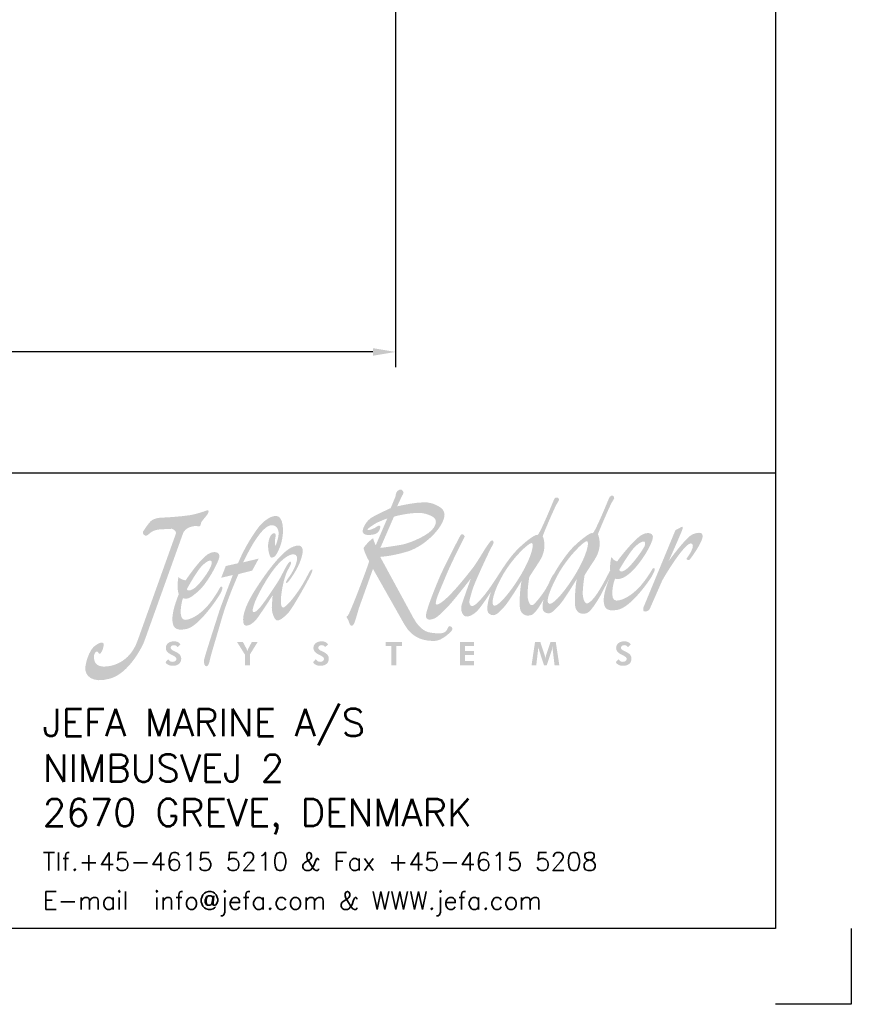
# Model space of a CAD drawing. Header units: millimetres. Extents: x -21605 to -18670, y -21786 to -19786.
# Tile 3 of 5: x -19303 to -18755, y -21786 to -21138. Entities that reach past the tile are written whole.
import ezdxf

# ---------------------------------------------------------------- set-up
doc = ezdxf.new("R2010")
doc.units = ezdxf.units.MM
doc.header["$LTSCALE"] = 5
doc.header["$PDMODE"] = 34
doc.header["$PDSIZE"] = 3
doc.layers.add('DIMS', color=7, linetype='Continuous', lineweight=15)
doc.layers.add('RAMME', color=7, linetype='Continuous')
doc.styles.add('ROMANS', font='romans')
doc.dimstyles.new('Text 20', dxfattribs={"dimtxt": 20, "dimasz": 15, "dimexe": 10, "dimexo": 0, "dimgap": 0, "dimtad": 0, "dimdsep": 46, "dimtxsty": 'ROMANS', "dimcen": 10, "dimazin": 2, "dimtfac": 0.65, "dimtofl": 0, "dimtmove": 0, "dimatfit": 0, "dimfxl": 1, "dimtolj": 1, "dimarcsym": 0})

# ---------------------------------------------------------------- blocks, each defined once
blk = doc.blocks.new('jefa rudder logo')
at = {"linetype": 'Continuous', "lineweight": 0}
h = blk.add_hatch(color=182, dxfattribs=at)
edge = h.paths.add_edge_path(flags=16)
edge.add_spline(control_points=[(28.946, 61.153), (29.136, 61.166), (28.946, 60.378), (28.384, 59.431), (28.384, 59.431), (27.823, 58.483), (27.165, 57.709), (26.919, 57.709), (26.919, 57.709), (26.675, 57.709), (26.858, 58.522), (27.417, 59.469), (27.417, 59.469), (27.978, 60.416), (28.791, 61.14), (28.946, 61.153)], knot_values=[0, 0, 0, 0, 0.25, 0.25, 0.25, 0.25, 0.5, 0.5, 0.5, 0.5, 0.75, 0.75, 0.75, 0.75, 1, 1, 1, 1], degree=3, periodic=0)
edge = h.paths.add_edge_path(flags=16)
edge.add_spline(control_points=[(29.952, 57.81), (30.196, 57.81), (30.853, 58.583), (31.415, 59.53), (31.415, 59.53), (31.976, 60.48), (32.167, 61.265), (31.976, 61.252), (31.976, 61.252), (31.821, 61.242), (31.034, 60.498), (30.472, 59.55), (30.472, 59.55), (30.323, 59.296), (29.533, 57.81), (29.952, 57.81)], knot_values=[0, 0, 0, 0, 0.25, 0.25, 0.25, 0.25, 0.5, 0.5, 0.5, 0.5, 0.75, 0.75, 0.75, 0.75, 1, 1, 1, 1], degree=3, periodic=0)
edge = h.paths.add_edge_path()
edge.add_spline(control_points=[(30.173, 59.439), (30.188, 59.472), (30.213, 59.515), (30.241, 59.563), (30.241, 59.563), (30.254, 59.588), (30.262, 59.604), (30.262, 59.604), (30.262, 59.604), (30.262, 59.604), (30.264, 59.604), (30.264, 59.604), (30.264, 59.604), (30.467, 59.947), (30.881, 60.561), (31.186, 60.876), (31.186, 60.876), (31.549, 61.255), (32.212, 61.78), (32.296, 61.689), (32.296, 61.689), (32.38, 61.595), (33.18, 63.561), (33.18, 63.561), (33.18, 63.561), (33.18, 63.561), (33.264, 63.812), (33.404, 63.746), (33.404, 63.746), (33.543, 63.68), (33.49, 63.569), (33.386, 63.429), (33.386, 63.429), (33.284, 63.292), (32.578, 61.638), (32.593, 61.623), (32.593, 61.623), (32.609, 61.608), (32.893, 60.96), (32.418, 60.244), (32.418, 60.244), (31.943, 59.527), (31.859, 59.378), (31.859, 59.378), (31.859, 59.378), (31.859, 59.378), (31.722, 58.514), (31.77, 58.227), (31.77, 58.227), (31.816, 57.955), (31.913, 57.78), (32.055, 57.849), (32.055, 57.849), (32.484, 58.059), (33.035, 59.223), (33.266, 59.654), (33.266, 59.654), (33.244, 59.898), (33.279, 60.124), (33.325, 60.389), (33.325, 60.389), (33.409, 60.272), (33.48, 60.185), (33.647, 60.14), (33.647, 60.14), (33.983, 60.607), (34.623, 61.364), (34.968, 61.58), (34.968, 61.58), (35.311, 61.793), (35.664, 61.704), (35.603, 61.41), (35.603, 61.41), (35.491, 60.848), (34.303, 58.946), (33.533, 59.19), (33.533, 59.19), (33.454, 59.047), (33.193, 57.983), (33.609, 57.991), (33.609, 57.991), (34.023, 57.996), (34.646, 58.39), (35.141, 59.058), (35.141, 59.058), (35.636, 59.728), (35.555, 59.766), (35.662, 59.774), (35.662, 59.774), (35.768, 59.779), (35.697, 59.568), (35.524, 59.281), (35.524, 59.281), (35.354, 59.002), (34.366, 57.602), (33.67, 57.485), (33.67, 57.485), (33.005, 57.358), (32.921, 57.655), (32.911, 57.986), (32.911, 57.986), (32.903, 58.288), (33.025, 58.743), (33.244, 59.263), (33.244, 59.263), (33.244, 59.263), (32.756, 58.306), (32.756, 58.306), (32.756, 58.306), (32.756, 58.306), (32.25, 57.401), (31.999, 57.31), (31.999, 57.31), (31.745, 57.216), (31.471, 57.272), (31.364, 57.589), (31.364, 57.589), (31.26, 57.904), (31.405, 59.256), (31.458, 59.22), (31.458, 59.22), (31.458, 59.22), (30.711, 57.97), (30.432, 57.691), (30.432, 57.691), (30.152, 57.412), (29.969, 57.16), (29.66, 57.366), (29.66, 57.366), (29.527, 57.452), (29.535, 57.724), (29.606, 58.047), (29.606, 58.047), (29.456, 57.782), (29.152, 57.277), (28.966, 57.208), (28.966, 57.208), (28.715, 57.117), (28.438, 57.173), (28.334, 57.488), (28.334, 57.488), (28.23, 57.803), (28.372, 59.154), (28.428, 59.118), (28.428, 59.118), (28.428, 59.118), (27.681, 57.871), (27.402, 57.592), (27.402, 57.592), (27.122, 57.313), (26.939, 57.061), (26.629, 57.264), (26.629, 57.264), (26.426, 57.396), (26.551, 57.965), (26.728, 58.476), (26.728, 58.476), (26.518, 58.151), (26.104, 57.531), (25.913, 57.368), (25.913, 57.368), (25.651, 57.147), (25.458, 57.089), (25.321, 57.13), (25.321, 57.13), (25.161, 57.175), (25.029, 57.483), (25.121, 57.772), (25.121, 57.772), (25.212, 58.064), (25.624, 59.207), (25.624, 59.207), (25.624, 59.207), (25.624, 59.207), (24.729, 58.052), (24.417, 57.721), (24.417, 57.721), (24.107, 57.389), (23.815, 57.109), (23.655, 57.028), (23.655, 57.028), (23.495, 56.947), (23.101, 56.838), (23.162, 57.229), (23.162, 57.229), (23.223, 57.62), (23.713, 58.824), (23.906, 59.276), (23.906, 59.276), (24.1, 59.731), (24.834, 61.173), (24.94, 61.359), (24.94, 61.359), (25.029, 61.519), (25.113, 61.793), (25.291, 61.514), (25.291, 61.514), (25.291, 61.514), (24.628, 60.241), (24.267, 59.378), (24.267, 59.378), (23.906, 58.514), (23.754, 58.163), (23.724, 58.021), (23.724, 58.021), (23.696, 57.882), (23.665, 57.752), (23.764, 57.772), (23.764, 57.772), (24.239, 57.866), (25.448, 59.421), (25.773, 59.845), (25.773, 59.845), (26.055, 60.239), (26.421, 60.876), (26.477, 60.945), (26.477, 60.945), (26.607, 61.105), (26.726, 61.356), (26.827, 61.275), (26.827, 61.275), (26.927, 61.196), (26.838, 61.074), (26.746, 60.914), (26.746, 60.914), (26.657, 60.754), (25.809, 58.961), (25.692, 58.534), (25.692, 58.534), (25.583, 58.133), (25.512, 57.963), (25.552, 57.831), (25.552, 57.831), (25.593, 57.701), (25.682, 57.561), (26.035, 57.922), (26.035, 57.922), (26.883, 58.793), (27.335, 59.926), (28.156, 60.777), (28.156, 60.777), (28.519, 61.153), (29.182, 61.679), (29.266, 61.587), (29.266, 61.587), (29.35, 61.496), (30.15, 63.459), (30.15, 63.459), (30.15, 63.459), (30.15, 63.459), (30.234, 63.711), (30.373, 63.647), (30.373, 63.647), (30.513, 63.581), (30.457, 63.47), (30.356, 63.33), (30.356, 63.33), (30.251, 63.19), (29.548, 61.537), (29.563, 61.521), (29.563, 61.521), (29.578, 61.506), (29.863, 60.861), (29.385, 60.145), (29.385, 60.145), (28.91, 59.426), (28.826, 59.276), (28.826, 59.276), (28.826, 59.276), (28.826, 59.276), (28.687, 58.407), (28.745, 58.123), (28.745, 58.123), (28.801, 57.843), (28.892, 57.683), (29.022, 57.749), (29.022, 57.749), (29.154, 57.815), (29.591, 58.392), (29.713, 58.598), (29.713, 58.598), (29.748, 58.659), (29.812, 58.773), (29.886, 58.905), (29.886, 58.905), (30.015, 59.225), (30.145, 59.461), (30.173, 59.439)], knot_values=[0, 0, 0, 0, 0.013889, 0.013889, 0.013889, 0.013889, 0.027778, 0.027778, 0.027778, 0.027778, 0.041667, 0.041667, 0.041667, 0.041667, 0.055556, 0.055556, 0.055556, 0.055556, 0.069444, 0.069444, 0.069444, 0.069444, 0.083333, 0.083333, 0.083333, 0.083333, 0.097222, 0.097222, 0.097222, 0.097222, 0.111111, 0.111111, 0.111111, 0.111111, 0.125, 0.125, 0.125, 0.125, 0.138889, 0.138889, 0.138889, 0.138889, 0.152778, 0.152778, 0.152778, 0.152778, 0.166667, 0.166667, 0.166667, 0.166667, 0.180556, 0.180556, 0.180556, 0.180556, 0.194444, 0.194444, 0.194444, 0.194444, 0.208333, 0.208333, 0.208333, 0.208333, 0.222222, 0.222222, 0.222222, 0.222222, 0.236111, 0.236111, 0.236111, 0.236111, 0.25, 0.25, 0.25, 0.25, 0.263889, 0.263889, 0.263889, 0.263889, 0.277778, 0.277778, 0.277778, 0.277778, 0.291667, 0.291667, 0.291667, 0.291667, 0.305556, 0.305556, 0.305556, 0.305556, 0.319444, 0.319444, 0.319444, 0.319444, 0.333333, 0.333333, 0.333333, 0.333333, 0.347222, 0.347222, 0.347222, 0.347222, 0.361111, 0.361111, 0.361111, 0.361111, 0.375, 0.375, 0.375, 0.375, 0.388889, 0.388889, 0.388889, 0.388889, 0.402778, 0.402778, 0.402778, 0.402778, 0.416667, 0.416667, 0.416667, 0.416667, 0.430556, 0.430556, 0.430556, 0.430556, 0.444444, 0.444444, 0.444444, 0.444444, 0.458333, 0.458333, 0.458333, 0.458333, 0.472222, 0.472222, 0.472222, 0.472222, 0.486111, 0.486111, 0.486111, 0.486111, 0.5, 0.5, 0.5, 0.5, 0.513889, 0.513889, 0.513889, 0.513889, 0.527778, 0.527778, 0.527778, 0.527778, 0.541667, 0.541667, 0.541667, 0.541667, 0.555556, 0.555556, 0.555556, 0.555556, 0.569444, 0.569444, 0.569444, 0.569444, 0.583333, 0.583333, 0.583333, 0.583333, 0.597222, 0.597222, 0.597222, 0.597222, 0.611111, 0.611111, 0.611111, 0.611111, 0.625, 0.625, 0.625, 0.625, 0.638889, 0.638889, 0.638889, 0.638889, 0.652778, 0.652778, 0.652778, 0.652778, 0.666667, 0.666667, 0.666667, 0.666667, 0.680556, 0.680556, 0.680556, 0.680556, 0.694444, 0.694444, 0.694444, 0.694444, 0.708333, 0.708333, 0.708333, 0.708333, 0.722222, 0.722222, 0.722222, 0.722222, 0.736111, 0.736111, 0.736111, 0.736111, 0.75, 0.75, 0.75, 0.75, 0.763889, 0.763889, 0.763889, 0.763889, 0.777778, 0.777778, 0.777778, 0.777778, 0.791667, 0.791667, 0.791667, 0.791667, 0.805556, 0.805556, 0.805556, 0.805556, 0.819444, 0.819444, 0.819444, 0.819444, 0.833333, 0.833333, 0.833333, 0.833333, 0.847222, 0.847222, 0.847222, 0.847222, 0.861111, 0.861111, 0.861111, 0.861111, 0.875, 0.875, 0.875, 0.875, 0.888889, 0.888889, 0.888889, 0.888889, 0.902778, 0.902778, 0.902778, 0.902778, 0.916667, 0.916667, 0.916667, 0.916667, 0.930556, 0.930556, 0.930556, 0.930556, 0.944444, 0.944444, 0.944444, 0.944444, 0.958333, 0.958333, 0.958333, 0.958333, 0.972222, 0.972222, 0.972222, 0.972222, 0.986111, 0.986111, 0.986111, 0.986111, 1, 1, 1, 1], degree=3, periodic=0)
edge = h.paths.add_edge_path(flags=16)
edge.add_spline(control_points=[(33.762, 59.68), (33.762, 59.68), (34.341, 60.698), (34.681, 60.998), (34.681, 60.998), (35.022, 61.295), (35.265, 61.331), (35.159, 60.998), (35.159, 60.998), (35.103, 60.825), (33.983, 59.182), (33.762, 59.68)], knot_values=[0, 0, 0, 0, 0.333333, 0.333333, 0.333333, 0.333333, 0.666667, 0.666667, 0.666667, 0.666667, 1, 1, 1, 1], degree=3, periodic=0)
edge = h.paths.add_edge_path()
edge.add_spline(control_points=[(21.222, 63.066), (21.222, 63.066), (21.486, 63.701), (21.486, 63.701), (21.486, 63.701), (21.486, 63.701), (21.501, 63.853), (21.544, 63.937), (21.544, 63.937), (21.587, 64.021), (21.74, 64.115), (21.798, 64.082), (21.798, 64.082), (21.857, 64.046), (21.984, 63.962), (21.9, 63.828), (21.9, 63.828), (21.816, 63.693), (21.577, 63.16), (21.577, 63.16), (21.577, 63.16), (21.577, 63.16), (22.982, 63.513), (23.49, 63.327), (23.49, 63.327), (23.998, 63.142), (24.371, 62.921), (24.067, 62.296), (24.067, 62.296), (23.762, 61.669), (22.931, 60.907), (22.078, 60.663), (22.078, 60.663), (21.222, 60.416), (20.648, 60.391), (20.648, 60.391), (20.648, 60.391), (20.648, 60.391), (22.459, 57.059), (22.459, 57.059), (22.459, 57.059), (22.865, 56.309), (23.259, 56.251), (23.51, 56.22), (23.51, 56.22), (23.785, 56.187), (24.107, 56.154), (24.262, 56.319), (24.262, 56.319), (24.361, 56.426), (24.364, 56.581), (24.448, 56.591), (24.448, 56.591), (24.531, 56.599), (24.684, 56.472), (24.575, 56.345), (24.575, 56.345), (24.465, 56.218), (24.016, 55.778), (23.627, 55.778), (23.627, 55.778), (23.236, 55.778), (22.469, 55.809), (21.984, 56.667), (21.984, 56.667), (21.984, 56.667), (20.251, 59.731), (20.251, 59.731), (20.251, 59.731), (20.251, 59.731), (19.479, 57.572), (19.479, 57.572), (19.479, 57.572), (19.479, 57.572), (19.319, 57.013), (19.258, 56.835), (19.258, 56.835), (19.2, 56.657), (19.116, 56.573), (19.04, 56.617), (19.04, 56.617), (18.964, 56.657), (18.92, 56.911), (18.87, 56.972), (18.87, 56.972), (18.819, 57.031), (18.766, 57.13), (18.862, 57.158), (18.862, 57.158), (18.959, 57.186), (20.076, 60.14), (20.041, 60.168), (20.041, 60.168), (19.98, 60.213), (19.7, 60.836), (19.741, 60.891), (19.741, 60.891), (19.893, 61.095), (20.061, 61.278), (20.259, 61.415), (20.259, 61.415), (20.295, 61.283), (20.343, 61.151), (20.401, 61.018), (20.401, 61.018), (20.401, 61.018), (21.036, 62.499), (21.036, 62.499), (21.036, 62.499), (21.036, 62.499), (20.521, 62.311), (20.361, 62.202), (20.361, 62.202), (20.198, 62.093), (19.929, 61.93), (19.944, 61.879), (19.944, 61.879), (19.962, 61.829), (20.208, 61.897), (20.35, 61.981), (20.35, 61.981), (20.495, 62.067), (20.63, 62.177), (20.648, 62.057), (20.648, 62.057), (20.663, 61.94), (20.579, 61.661), (20.249, 61.61), (20.249, 61.61), (19.919, 61.559), (19.733, 61.6), (19.69, 61.745), (19.69, 61.745), (19.649, 61.89), (19.853, 62.372), (20.223, 62.575), (20.223, 62.575), (20.597, 62.779), (21.222, 63.066), (21.222, 63.066)], knot_values=[0, 0, 0, 0, 0.028571, 0.028571, 0.028571, 0.028571, 0.057143, 0.057143, 0.057143, 0.057143, 0.085714, 0.085714, 0.085714, 0.085714, 0.114286, 0.114286, 0.114286, 0.114286, 0.142857, 0.142857, 0.142857, 0.142857, 0.171429, 0.171429, 0.171429, 0.171429, 0.2, 0.2, 0.2, 0.2, 0.228571, 0.228571, 0.228571, 0.228571, 0.257143, 0.257143, 0.257143, 0.257143, 0.285714, 0.285714, 0.285714, 0.285714, 0.314286, 0.314286, 0.314286, 0.314286, 0.342857, 0.342857, 0.342857, 0.342857, 0.371429, 0.371429, 0.371429, 0.371429, 0.4, 0.4, 0.4, 0.4, 0.428571, 0.428571, 0.428571, 0.428571, 0.457143, 0.457143, 0.457143, 0.457143, 0.485714, 0.485714, 0.485714, 0.485714, 0.514286, 0.514286, 0.514286, 0.514286, 0.542857, 0.542857, 0.542857, 0.542857, 0.571429, 0.571429, 0.571429, 0.571429, 0.6, 0.6, 0.6, 0.6, 0.628571, 0.628571, 0.628571, 0.628571, 0.657143, 0.657143, 0.657143, 0.657143, 0.685714, 0.685714, 0.685714, 0.685714, 0.714286, 0.714286, 0.714286, 0.714286, 0.742857, 0.742857, 0.742857, 0.742857, 0.771429, 0.771429, 0.771429, 0.771429, 0.8, 0.8, 0.8, 0.8, 0.828571, 0.828571, 0.828571, 0.828571, 0.857143, 0.857143, 0.857143, 0.857143, 0.885714, 0.885714, 0.885714, 0.885714, 0.914286, 0.914286, 0.914286, 0.914286, 0.942857, 0.942857, 0.942857, 0.942857, 0.971429, 0.971429, 0.971429, 0.971429, 1, 1, 1, 1], degree=3, periodic=0)
edge = h.paths.add_edge_path(flags=16)
edge.add_spline(control_points=[(20.655, 60.881), (20.655, 60.881), (21.399, 62.591), (21.399, 62.591), (21.399, 62.591), (21.412, 62.621), (22.629, 62.911), (23.109, 62.761), (23.109, 62.761), (23.592, 62.611), (23.856, 62.474), (23.609, 62.024), (23.609, 62.024), (23.363, 61.575), (22.263, 61.153), (21.918, 61.077), (21.918, 61.077), (21.57, 61.001), (20.655, 60.881), (20.655, 60.881)], knot_values=[0, 0, 0, 0, 0.2, 0.2, 0.2, 0.2, 0.4, 0.4, 0.4, 0.4, 0.6, 0.6, 0.6, 0.6, 0.8, 0.8, 0.8, 0.8, 1, 1, 1, 1], degree=3, periodic=0)
edge = h.paths.add_edge_path()
edge.add_spline(control_points=[(35.1, 57.64), (35.1, 57.64), (36.843, 61.852), (36.843, 61.852), (36.843, 61.852), (36.843, 61.852), (37.153, 62.019), (37.153, 62.019), (37.153, 62.019), (37.153, 62.019), (37.29, 62.103), (37.249, 61.956), (37.249, 61.956), (37.211, 61.808), (36.477, 60.162), (36.477, 60.162), (36.477, 60.162), (36.477, 60.162), (37.437, 61.491), (37.785, 61.628), (37.785, 61.628), (38.156, 61.77), (38.402, 61.752), (38.324, 61.42), (38.324, 61.42), (38.245, 61.09), (37.689, 60.274), (37.602, 60.228), (37.602, 60.228), (37.513, 60.18), (37.442, 60.279), (37.442, 60.279), (37.442, 60.279), (37.442, 60.279), (37.63, 60.533), (37.683, 60.645), (37.683, 60.645), (37.734, 60.754), (37.823, 60.937), (37.8, 61.023), (37.8, 61.023), (37.628, 61.666), (36.165, 59.2), (36.111, 59.07), (36.111, 59.07), (36.111, 59.07), (35.438, 57.539), (35.438, 57.539), (35.438, 57.539), (35.375, 57.396), (35.174, 57.374), (35.115, 57.404), (35.115, 57.404), (35.057, 57.434), (35.07, 57.569), (35.1, 57.64)], knot_values=[0, 0, 0, 0, 0.071429, 0.071429, 0.071429, 0.071429, 0.142857, 0.142857, 0.142857, 0.142857, 0.214286, 0.214286, 0.214286, 0.214286, 0.285714, 0.285714, 0.285714, 0.285714, 0.357143, 0.357143, 0.357143, 0.357143, 0.428571, 0.428571, 0.428571, 0.428571, 0.5, 0.5, 0.5, 0.5, 0.571429, 0.571429, 0.571429, 0.571429, 0.642857, 0.642857, 0.642857, 0.642857, 0.714286, 0.714286, 0.714286, 0.714286, 0.785714, 0.785714, 0.785714, 0.785714, 0.857143, 0.857143, 0.857143, 0.857143, 0.928571, 0.928571, 0.928571, 0.928571, 1, 1, 1, 1], degree=3, periodic=0)
edge = h.paths.add_edge_path()
edge.add_spline(control_points=[(15.657, 59.299), (15.954, 59.7), (16.322, 60.526), (15.895, 60.531), (15.895, 60.531), (15.682, 60.536), (15.146, 60.315), (14.435, 59.162), (14.435, 59.162), (13.726, 58.009), (13.688, 57.638), (13.655, 57.508), (13.655, 57.508), (13.622, 57.376), (13.696, 57.257), (13.94, 57.49), (13.94, 57.49), (14.186, 57.721), (14.867, 58.755), (15.083, 59.106), (15.083, 59.106), (15.334, 59.52), (15.624, 60.236), (15.745, 60.117), (15.745, 60.117), (15.801, 60.063), (15.702, 59.893), (15.56, 59.627), (15.56, 59.627), (15.281, 59.103), (15.006, 57.401), (15.385, 57.63), (15.385, 57.63), (15.692, 57.818), (16.261, 58.638), (16.469, 59.017), (16.469, 59.017), (16.678, 59.398), (16.784, 59.599), (16.784, 59.599), (16.784, 59.599), (16.784, 59.599), (17.008, 59.875), (16.906, 59.568), (16.906, 59.568), (16.802, 59.263), (15.86, 57.61), (15.636, 57.356), (15.636, 57.356), (15.413, 57.104), (15.128, 56.871), (14.986, 56.901), (14.986, 56.901), (14.844, 56.932), (14.686, 57.338), (14.702, 57.633), (14.702, 57.633), (14.717, 57.925), (14.745, 58.275), (14.745, 58.275), (14.745, 58.275), (14.745, 58.275), (14.186, 57.419), (13.914, 57.036), (13.914, 57.036), (13.64, 56.65), (13.218, 56.497), (13.155, 56.726), (13.155, 56.726), (13.091, 56.954), (13.071, 57.498), (13.879, 58.727), (13.879, 58.727), (14.686, 59.959), (15.347, 60.698), (15.766, 60.899), (15.766, 60.899), (16.187, 61.102), (16.355, 61.013), (16.393, 60.782), (16.393, 60.782), (16.431, 60.549), (16.228, 59.949), (15.936, 59.499), (15.936, 59.499), (15.644, 59.05), (15.578, 58.971), (15.502, 58.958), (15.502, 58.958), (15.392, 58.946), (15.596, 59.215), (15.657, 59.299)], knot_values=[0, 0, 0, 0, 0.043478, 0.043478, 0.043478, 0.043478, 0.086957, 0.086957, 0.086957, 0.086957, 0.130435, 0.130435, 0.130435, 0.130435, 0.173913, 0.173913, 0.173913, 0.173913, 0.217391, 0.217391, 0.217391, 0.217391, 0.26087, 0.26087, 0.26087, 0.26087, 0.304348, 0.304348, 0.304348, 0.304348, 0.347826, 0.347826, 0.347826, 0.347826, 0.391304, 0.391304, 0.391304, 0.391304, 0.434783, 0.434783, 0.434783, 0.434783, 0.478261, 0.478261, 0.478261, 0.478261, 0.521739, 0.521739, 0.521739, 0.521739, 0.565217, 0.565217, 0.565217, 0.565217, 0.608696, 0.608696, 0.608696, 0.608696, 0.652174, 0.652174, 0.652174, 0.652174, 0.695652, 0.695652, 0.695652, 0.695652, 0.73913, 0.73913, 0.73913, 0.73913, 0.782609, 0.782609, 0.782609, 0.782609, 0.826087, 0.826087, 0.826087, 0.826087, 0.869565, 0.869565, 0.869565, 0.869565, 0.913043, 0.913043, 0.913043, 0.913043, 0.956522, 0.956522, 0.956522, 0.956522, 1, 1, 1, 1], degree=3, periodic=0)
edge = h.paths.add_edge_path()
edge.add_spline(control_points=[(12.847, 60.041), (13.198, 60.897), (13.703, 61.671), (13.995, 62.045), (13.995, 62.045), (14.29, 62.415), (14.808, 62.768), (15.09, 62.586), (15.09, 62.586), (15.372, 62.403), (15.385, 61.544), (15.151, 60.945), (15.151, 60.945), (14.915, 60.343), (14.803, 60.371), (14.689, 60.35), (14.689, 60.35), (14.575, 60.33), (14.47, 60.848), (14.503, 61.102), (14.503, 61.102), (14.539, 61.359), (14.613, 61.628), (14.783, 61.686), (14.783, 61.686), (14.953, 61.745), (14.915, 61.557), (14.884, 61.356), (14.884, 61.356), (14.856, 61.156), (14.9, 60.978), (14.9, 60.978), (14.9, 60.978), (14.9, 60.978), (15.133, 61.521), (15.062, 61.821), (15.062, 61.821), (14.989, 62.118), (14.658, 62.334), (14.191, 61.826), (14.191, 61.826), (13.726, 61.318), (13.368, 60.564), (13.129, 60.091), (13.129, 60.091), (13.129, 60.091), (13.983, 60.295), (13.983, 60.295), (13.983, 60.295), (13.983, 60.295), (13.625, 59.637), (13.625, 59.637), (13.625, 59.637), (13.625, 59.637), (12.875, 59.446), (12.875, 59.446), (12.875, 59.446), (12.875, 59.446), (12.273, 58.115), (11.956, 57.008), (11.956, 57.008), (11.636, 55.9), (11.321, 54.884), (11.303, 54.737), (11.303, 54.737), (11.285, 54.592), (11.201, 54.364), (11.11, 54.384), (11.11, 54.384), (11.019, 54.404), (10.96, 54.526), (10.98, 54.714), (10.98, 54.714), (11.003, 54.902), (11.73, 57.117), (11.808, 57.381), (11.808, 57.381), (11.887, 57.643), (12.563, 59.395), (12.563, 59.395), (12.563, 59.395), (12.563, 59.395), (11.923, 59.245), (11.923, 59.245), (11.923, 59.245), (11.923, 59.245), (12.177, 59.888), (12.177, 59.888), (12.177, 59.888), (12.177, 59.888), (12.847, 60.041), (12.847, 60.041)], knot_values=[0, 0, 0, 0, 0.043478, 0.043478, 0.043478, 0.043478, 0.086957, 0.086957, 0.086957, 0.086957, 0.130435, 0.130435, 0.130435, 0.130435, 0.173913, 0.173913, 0.173913, 0.173913, 0.217391, 0.217391, 0.217391, 0.217391, 0.26087, 0.26087, 0.26087, 0.26087, 0.304348, 0.304348, 0.304348, 0.304348, 0.347826, 0.347826, 0.347826, 0.347826, 0.391304, 0.391304, 0.391304, 0.391304, 0.434783, 0.434783, 0.434783, 0.434783, 0.478261, 0.478261, 0.478261, 0.478261, 0.521739, 0.521739, 0.521739, 0.521739, 0.565217, 0.565217, 0.565217, 0.565217, 0.608696, 0.608696, 0.608696, 0.608696, 0.652174, 0.652174, 0.652174, 0.652174, 0.695652, 0.695652, 0.695652, 0.695652, 0.73913, 0.73913, 0.73913, 0.73913, 0.782609, 0.782609, 0.782609, 0.782609, 0.826087, 0.826087, 0.826087, 0.826087, 0.869565, 0.869565, 0.869565, 0.869565, 0.913043, 0.913043, 0.913043, 0.913043, 0.956522, 0.956522, 0.956522, 0.956522, 1, 1, 1, 1], degree=3, periodic=0)
edge = h.paths.add_edge_path()
edge.add_spline(control_points=[(9.576, 59.296), (9.662, 59.185), (9.799, 59.139), (9.97, 59.098), (9.97, 59.098), (10.287, 59.573), (10.841, 60.302), (11.179, 60.526), (11.179, 60.526), (11.514, 60.749), (11.869, 60.67), (11.821, 60.376), (11.821, 60.376), (11.773, 60.084), (11.123, 58.844), (10.597, 58.44), (10.597, 58.44), (10.351, 58.25), (10.157, 58.026), (9.827, 58.118), (9.827, 58.118), (9.754, 57.975), (9.533, 56.916), (9.947, 56.934), (9.947, 56.934), (10.361, 56.954), (10.97, 57.361), (11.443, 58.039), (11.443, 58.039), (11.913, 58.715), (11.831, 58.75), (11.938, 58.76), (11.938, 58.76), (12.045, 58.771), (11.994, 58.55), (11.816, 58.27), (11.816, 58.27), (11.638, 57.988), (10.688, 56.581), (10.025, 56.436), (10.025, 56.436), (9.362, 56.291), (9.268, 56.584), (9.248, 56.909), (9.248, 56.909), (9.225, 57.236), (9.357, 57.749), (9.594, 58.334), (9.594, 58.334), (9.497, 58.671), (9.528, 58.951), (9.576, 59.296)], knot_values=[0, 0, 0, 0, 0.076923, 0.076923, 0.076923, 0.076923, 0.153846, 0.153846, 0.153846, 0.153846, 0.230769, 0.230769, 0.230769, 0.230769, 0.307692, 0.307692, 0.307692, 0.307692, 0.384615, 0.384615, 0.384615, 0.384615, 0.461538, 0.461538, 0.461538, 0.461538, 0.538462, 0.538462, 0.538462, 0.538462, 0.615385, 0.615385, 0.615385, 0.615385, 0.692308, 0.692308, 0.692308, 0.692308, 0.769231, 0.769231, 0.769231, 0.769231, 0.846154, 0.846154, 0.846154, 0.846154, 0.923077, 0.923077, 0.923077, 0.923077, 1, 1, 1, 1], degree=3, periodic=0)
edge = h.paths.add_edge_path(flags=16)
edge.add_spline(control_points=[(10.038, 58.611), (10.038, 58.611), (10.582, 59.637), (10.912, 59.941), (10.912, 59.941), (11.242, 60.249), (11.486, 60.289), (11.389, 59.957), (11.389, 59.957), (11.295, 59.624), (10.701, 58.837), (10.465, 58.679), (10.465, 58.679), (10.272, 58.55), (10.102, 58.476), (10.038, 58.611)], knot_values=[0, 0, 0, 0, 0.25, 0.25, 0.25, 0.25, 0.5, 0.5, 0.5, 0.5, 0.75, 0.75, 0.75, 0.75, 1, 1, 1, 1], degree=3, periodic=0)
edge = h.paths.add_edge_path()
edge.add_spline(control_points=[(9.215, 61.933), (8.862, 61.887), (8.435, 61.956), (8.128, 61.773), (8.128, 61.773), (7.968, 61.679), (7.892, 61.557), (7.808, 61.549), (7.808, 61.549), (7.727, 61.542), (7.564, 61.671), (7.645, 61.793), (7.645, 61.793), (7.729, 61.915), (7.971, 62.304), (8.133, 62.408), (8.133, 62.408), (8.298, 62.509), (8.532, 62.545), (8.735, 62.547), (8.735, 62.547), (8.938, 62.55), (10.025, 62.626), (10.391, 62.713), (10.391, 62.713), (10.757, 62.799), (11.097, 62.923), (11.097, 62.923), (11.097, 62.923), (11.097, 62.923), (11.234, 63.01), (11.232, 62.868), (11.232, 62.868), (11.229, 62.728), (10.869, 62.393), (10.825, 62.271), (10.825, 62.271), (10.782, 62.149), (10.841, 62.037), (10.617, 62.075), (10.617, 62.075), (10.394, 62.111), (9.944, 61.999), (9.83, 61.679), (9.83, 61.679), (9.83, 61.679), (7.714, 55.781), (7.714, 55.781), (7.714, 55.781), (7.597, 55.456), (6.871, 54.011), (5.832, 53.713), (5.832, 53.713), (4.793, 53.416), (4.465, 53.917), (4.468, 54.257), (4.468, 54.257), (4.473, 54.6), (4.691, 55.237), (4.93, 55.453), (4.93, 55.453), (5.171, 55.672), (5.504, 55.796), (5.479, 55.555), (5.479, 55.555), (5.456, 55.314), (5.291, 54.958), (5.202, 55.113), (5.202, 55.113), (5.11, 55.265), (5.034, 55.207), (4.971, 55.065), (4.971, 55.065), (4.907, 54.922), (4.902, 54.409), (5.408, 54.376), (5.408, 54.376), (5.916, 54.343), (6.901, 54.58), (7.333, 55.786), (7.333, 55.786), (7.333, 55.786), (9.444, 61.681), (9.444, 61.681), (9.444, 61.681), (9.497, 61.826), (9.215, 61.933), (9.215, 61.933)], knot_values=[0, 0, 0, 0, 0.045455, 0.045455, 0.045455, 0.045455, 0.090909, 0.090909, 0.090909, 0.090909, 0.136364, 0.136364, 0.136364, 0.136364, 0.181818, 0.181818, 0.181818, 0.181818, 0.227273, 0.227273, 0.227273, 0.227273, 0.272727, 0.272727, 0.272727, 0.272727, 0.318182, 0.318182, 0.318182, 0.318182, 0.363636, 0.363636, 0.363636, 0.363636, 0.409091, 0.409091, 0.409091, 0.409091, 0.454545, 0.454545, 0.454545, 0.454545, 0.5, 0.5, 0.5, 0.5, 0.545455, 0.545455, 0.545455, 0.545455, 0.590909, 0.590909, 0.590909, 0.590909, 0.636364, 0.636364, 0.636364, 0.636364, 0.681818, 0.681818, 0.681818, 0.681818, 0.727273, 0.727273, 0.727273, 0.727273, 0.772727, 0.772727, 0.772727, 0.772727, 0.818182, 0.818182, 0.818182, 0.818182, 0.863636, 0.863636, 0.863636, 0.863636, 0.909091, 0.909091, 0.909091, 0.909091, 0.954545, 0.954545, 0.954545, 0.954545, 1, 1, 1, 1], degree=3, periodic=0)
h = blk.add_hatch(color=8, dxfattribs=at)
edge = h.paths.add_edge_path()
edge.add_spline(control_points=[(33.574, 54.61), (33.574, 54.61), (33.726, 54.783), (33.726, 54.783), (33.726, 54.783), (33.746, 54.734), (33.777, 54.699), (33.82, 54.671), (33.82, 54.671), (33.861, 54.643), (33.909, 54.63), (33.962, 54.63), (33.962, 54.63), (34.026, 54.63), (34.077, 54.646), (34.115, 54.676), (34.115, 54.676), (34.153, 54.707), (34.171, 54.747), (34.171, 54.798), (34.171, 54.798), (34.171, 54.859), (34.11, 54.92), (33.985, 54.978), (33.985, 54.978), (33.945, 54.999), (33.914, 55.014), (33.889, 55.027), (33.889, 55.027), (33.777, 55.085), (33.701, 55.141), (33.658, 55.197), (33.658, 55.197), (33.614, 55.253), (33.592, 55.319), (33.592, 55.397), (33.592, 55.397), (33.592, 55.502), (33.635, 55.588), (33.718, 55.656), (33.718, 55.656), (33.802, 55.725), (33.909, 55.758), (34.044, 55.758), (34.044, 55.758), (34.12, 55.758), (34.188, 55.745), (34.244, 55.717), (34.244, 55.717), (34.3, 55.692), (34.351, 55.649), (34.392, 55.59), (34.392, 55.59), (34.392, 55.59), (34.232, 55.435), (34.232, 55.435), (34.232, 55.435), (34.211, 55.474), (34.186, 55.502), (34.155, 55.519), (34.155, 55.519), (34.122, 55.537), (34.084, 55.547), (34.039, 55.547), (34.039, 55.547), (33.985, 55.547), (33.942, 55.535), (33.909, 55.507), (33.909, 55.507), (33.876, 55.479), (33.858, 55.443), (33.858, 55.4), (33.858, 55.4), (33.858, 55.334), (33.924, 55.27), (34.056, 55.215), (34.056, 55.215), (34.082, 55.204), (34.102, 55.197), (34.117, 55.189), (34.117, 55.189), (34.224, 55.141), (34.305, 55.082), (34.359, 55.021), (34.359, 55.021), (34.409, 54.958), (34.435, 54.887), (34.435, 54.808), (34.435, 54.808), (34.435, 54.689), (34.394, 54.592), (34.313, 54.521), (34.313, 54.521), (34.232, 54.45), (34.12, 54.414), (33.983, 54.414), (33.983, 54.414), (33.884, 54.414), (33.8, 54.43), (33.731, 54.465), (33.731, 54.465), (33.66, 54.498), (33.609, 54.547), (33.574, 54.61)], knot_values=[0, 0, 0, 0, 0.038462, 0.038462, 0.038462, 0.038462, 0.076923, 0.076923, 0.076923, 0.076923, 0.115385, 0.115385, 0.115385, 0.115385, 0.153846, 0.153846, 0.153846, 0.153846, 0.192308, 0.192308, 0.192308, 0.192308, 0.230769, 0.230769, 0.230769, 0.230769, 0.269231, 0.269231, 0.269231, 0.269231, 0.307692, 0.307692, 0.307692, 0.307692, 0.346154, 0.346154, 0.346154, 0.346154, 0.384615, 0.384615, 0.384615, 0.384615, 0.423077, 0.423077, 0.423077, 0.423077, 0.461538, 0.461538, 0.461538, 0.461538, 0.5, 0.5, 0.5, 0.5, 0.538462, 0.538462, 0.538462, 0.538462, 0.576923, 0.576923, 0.576923, 0.576923, 0.615385, 0.615385, 0.615385, 0.615385, 0.653846, 0.653846, 0.653846, 0.653846, 0.692308, 0.692308, 0.692308, 0.692308, 0.730769, 0.730769, 0.730769, 0.730769, 0.769231, 0.769231, 0.769231, 0.769231, 0.807692, 0.807692, 0.807692, 0.807692, 0.846154, 0.846154, 0.846154, 0.846154, 0.884615, 0.884615, 0.884615, 0.884615, 0.923077, 0.923077, 0.923077, 0.923077, 0.961538, 0.961538, 0.961538, 0.961538, 1, 1, 1, 1], degree=3, periodic=0)
edge = h.paths.add_edge_path()
edge.add_spline(control_points=[(28.951, 54.447), (28.951, 54.447), (29.144, 55.728), (29.144, 55.728), (29.144, 55.728), (29.144, 55.728), (29.431, 55.728), (29.431, 55.728), (29.431, 55.728), (29.431, 55.728), (29.677, 54.973), (29.677, 54.973), (29.677, 54.973), (29.682, 54.958), (29.69, 54.935), (29.695, 54.905), (29.695, 54.905), (29.703, 54.874), (29.708, 54.839), (29.713, 54.8), (29.713, 54.8), (29.718, 54.841), (29.723, 54.877), (29.728, 54.907), (29.728, 54.907), (29.733, 54.938), (29.738, 54.961), (29.746, 54.976), (29.746, 54.976), (29.746, 54.976), (29.995, 55.728), (29.995, 55.728), (29.995, 55.728), (29.995, 55.728), (30.279, 55.728), (30.279, 55.728), (30.279, 55.728), (30.279, 55.728), (30.475, 54.447), (30.475, 54.447), (30.475, 54.447), (30.475, 54.447), (30.213, 54.447), (30.213, 54.447), (30.213, 54.447), (30.213, 54.447), (30.122, 55.22), (30.122, 55.22), (30.122, 55.22), (30.114, 55.275), (30.109, 55.321), (30.107, 55.349), (30.107, 55.349), (30.104, 55.377), (30.104, 55.405), (30.104, 55.43), (30.104, 55.43), (30.104, 55.443), (30.104, 55.453), (30.104, 55.461), (30.104, 55.461), (30.104, 55.466), (30.104, 55.474), (30.104, 55.479), (30.104, 55.479), (30.096, 55.428), (30.089, 55.385), (30.081, 55.349), (30.081, 55.349), (30.074, 55.311), (30.066, 55.286), (30.058, 55.265), (30.058, 55.265), (30.058, 55.265), (29.787, 54.447), (29.787, 54.447), (29.787, 54.447), (29.787, 54.447), (29.634, 54.447), (29.634, 54.447), (29.634, 54.447), (29.634, 54.447), (29.367, 55.265), (29.367, 55.265), (29.367, 55.265), (29.365, 55.273), (29.36, 55.296), (29.352, 55.329), (29.352, 55.329), (29.345, 55.364), (29.332, 55.413), (29.319, 55.479), (29.319, 55.479), (29.319, 55.479), (29.319, 55.441), (29.319, 55.441), (29.319, 55.441), (29.319, 55.382), (29.314, 55.309), (29.304, 55.222), (29.304, 55.222), (29.304, 55.222), (29.301, 55.22), (29.301, 55.22), (29.301, 55.22), (29.301, 55.22), (29.21, 54.447), (29.21, 54.447), (29.21, 54.447), (29.21, 54.447), (28.951, 54.447), (28.951, 54.447)], knot_values=[0, 0, 0, 0, 0.035714, 0.035714, 0.035714, 0.035714, 0.071429, 0.071429, 0.071429, 0.071429, 0.107143, 0.107143, 0.107143, 0.107143, 0.142857, 0.142857, 0.142857, 0.142857, 0.178571, 0.178571, 0.178571, 0.178571, 0.214286, 0.214286, 0.214286, 0.214286, 0.25, 0.25, 0.25, 0.25, 0.285714, 0.285714, 0.285714, 0.285714, 0.321429, 0.321429, 0.321429, 0.321429, 0.357143, 0.357143, 0.357143, 0.357143, 0.392857, 0.392857, 0.392857, 0.392857, 0.428571, 0.428571, 0.428571, 0.428571, 0.464286, 0.464286, 0.464286, 0.464286, 0.5, 0.5, 0.5, 0.5, 0.535714, 0.535714, 0.535714, 0.535714, 0.571429, 0.571429, 0.571429, 0.571429, 0.607143, 0.607143, 0.607143, 0.607143, 0.642857, 0.642857, 0.642857, 0.642857, 0.678571, 0.678571, 0.678571, 0.678571, 0.714286, 0.714286, 0.714286, 0.714286, 0.75, 0.75, 0.75, 0.75, 0.785714, 0.785714, 0.785714, 0.785714, 0.821429, 0.821429, 0.821429, 0.821429, 0.857143, 0.857143, 0.857143, 0.857143, 0.892857, 0.892857, 0.892857, 0.892857, 0.928571, 0.928571, 0.928571, 0.928571, 0.964286, 0.964286, 0.964286, 0.964286, 1, 1, 1, 1], degree=3, periodic=0)
edge = h.paths.add_edge_path()
edge.add_spline(control_points=[(25.034, 54.447), (25.034, 54.447), (25.034, 55.728), (25.034, 55.728), (25.034, 55.728), (25.034, 55.728), (25.786, 55.728), (25.786, 55.728), (25.786, 55.728), (25.786, 55.728), (25.786, 55.496), (25.786, 55.496), (25.786, 55.496), (25.786, 55.496), (25.306, 55.496), (25.306, 55.496), (25.306, 55.496), (25.306, 55.496), (25.306, 55.232), (25.306, 55.232), (25.306, 55.232), (25.306, 55.232), (25.786, 55.232), (25.786, 55.232), (25.786, 55.232), (25.786, 55.232), (25.786, 55.001), (25.786, 55.001), (25.786, 55.001), (25.786, 55.001), (25.306, 55.001), (25.306, 55.001), (25.306, 55.001), (25.306, 55.001), (25.306, 54.681), (25.306, 54.681), (25.306, 54.681), (25.306, 54.681), (25.786, 54.681), (25.786, 54.681), (25.786, 54.681), (25.786, 54.681), (25.786, 54.447), (25.786, 54.447), (25.786, 54.447), (25.786, 54.447), (25.034, 54.447), (25.034, 54.447)], knot_values=[0, 0, 0, 0, 0.083333, 0.083333, 0.083333, 0.083333, 0.166667, 0.166667, 0.166667, 0.166667, 0.25, 0.25, 0.25, 0.25, 0.333333, 0.333333, 0.333333, 0.333333, 0.416667, 0.416667, 0.416667, 0.416667, 0.5, 0.5, 0.5, 0.5, 0.583333, 0.583333, 0.583333, 0.583333, 0.666667, 0.666667, 0.666667, 0.666667, 0.75, 0.75, 0.75, 0.75, 0.833333, 0.833333, 0.833333, 0.833333, 0.916667, 0.916667, 0.916667, 0.916667, 1, 1, 1, 1], degree=3, periodic=0)
edge = h.paths.add_edge_path()
edge.add_spline(control_points=[(21.537, 55.496), (21.537, 55.496), (21.537, 54.447), (21.537, 54.447), (21.537, 54.447), (21.537, 54.447), (21.262, 54.447), (21.262, 54.447), (21.262, 54.447), (21.262, 54.447), (21.262, 55.496), (21.262, 55.496), (21.262, 55.496), (21.262, 55.496), (20.947, 55.496), (20.947, 55.496), (20.947, 55.496), (20.947, 55.496), (20.947, 55.728), (20.947, 55.728), (20.947, 55.728), (20.947, 55.728), (21.849, 55.728), (21.849, 55.728), (21.849, 55.728), (21.849, 55.728), (21.849, 55.496), (21.849, 55.496), (21.849, 55.496), (21.849, 55.496), (21.537, 55.496), (21.537, 55.496)], knot_values=[0, 0, 0, 0, 0.125, 0.125, 0.125, 0.125, 0.25, 0.25, 0.25, 0.25, 0.375, 0.375, 0.375, 0.375, 0.5, 0.5, 0.5, 0.5, 0.625, 0.625, 0.625, 0.625, 0.75, 0.75, 0.75, 0.75, 0.875, 0.875, 0.875, 0.875, 1, 1, 1, 1], degree=3, periodic=0)
edge = h.paths.add_edge_path()
edge.add_spline(control_points=[(16.967, 54.61), (16.967, 54.61), (17.12, 54.783), (17.12, 54.783), (17.12, 54.783), (17.14, 54.734), (17.17, 54.699), (17.214, 54.671), (17.214, 54.671), (17.254, 54.643), (17.302, 54.63), (17.356, 54.63), (17.356, 54.63), (17.419, 54.63), (17.47, 54.646), (17.508, 54.676), (17.508, 54.676), (17.546, 54.707), (17.564, 54.747), (17.564, 54.798), (17.564, 54.798), (17.564, 54.859), (17.503, 54.92), (17.379, 54.978), (17.379, 54.978), (17.338, 54.999), (17.305, 55.014), (17.282, 55.027), (17.282, 55.027), (17.17, 55.085), (17.092, 55.141), (17.051, 55.197), (17.051, 55.197), (17.008, 55.253), (16.985, 55.319), (16.985, 55.397), (16.985, 55.397), (16.985, 55.502), (17.028, 55.588), (17.109, 55.656), (17.109, 55.656), (17.193, 55.725), (17.302, 55.758), (17.437, 55.758), (17.437, 55.758), (17.513, 55.758), (17.582, 55.745), (17.638, 55.717), (17.638, 55.717), (17.694, 55.692), (17.742, 55.649), (17.785, 55.59), (17.785, 55.59), (17.785, 55.59), (17.625, 55.435), (17.625, 55.435), (17.625, 55.435), (17.605, 55.474), (17.579, 55.502), (17.549, 55.519), (17.549, 55.519), (17.516, 55.537), (17.478, 55.547), (17.432, 55.547), (17.432, 55.547), (17.379, 55.547), (17.335, 55.535), (17.302, 55.507), (17.302, 55.507), (17.269, 55.479), (17.252, 55.443), (17.252, 55.4), (17.252, 55.4), (17.252, 55.334), (17.318, 55.27), (17.45, 55.215), (17.45, 55.215), (17.475, 55.204), (17.496, 55.197), (17.511, 55.189), (17.511, 55.189), (17.617, 55.141), (17.699, 55.082), (17.752, 55.021), (17.752, 55.021), (17.803, 54.958), (17.828, 54.887), (17.828, 54.808), (17.828, 54.808), (17.828, 54.689), (17.788, 54.592), (17.706, 54.521), (17.706, 54.521), (17.625, 54.45), (17.513, 54.414), (17.376, 54.414), (17.376, 54.414), (17.277, 54.414), (17.193, 54.43), (17.125, 54.465), (17.125, 54.465), (17.054, 54.498), (17.003, 54.547), (16.967, 54.61)], knot_values=[0, 0, 0, 0, 0.038462, 0.038462, 0.038462, 0.038462, 0.076923, 0.076923, 0.076923, 0.076923, 0.115385, 0.115385, 0.115385, 0.115385, 0.153846, 0.153846, 0.153846, 0.153846, 0.192308, 0.192308, 0.192308, 0.192308, 0.230769, 0.230769, 0.230769, 0.230769, 0.269231, 0.269231, 0.269231, 0.269231, 0.307692, 0.307692, 0.307692, 0.307692, 0.346154, 0.346154, 0.346154, 0.346154, 0.384615, 0.384615, 0.384615, 0.384615, 0.423077, 0.423077, 0.423077, 0.423077, 0.461538, 0.461538, 0.461538, 0.461538, 0.5, 0.5, 0.5, 0.5, 0.538462, 0.538462, 0.538462, 0.538462, 0.576923, 0.576923, 0.576923, 0.576923, 0.615385, 0.615385, 0.615385, 0.615385, 0.653846, 0.653846, 0.653846, 0.653846, 0.692308, 0.692308, 0.692308, 0.692308, 0.730769, 0.730769, 0.730769, 0.730769, 0.769231, 0.769231, 0.769231, 0.769231, 0.807692, 0.807692, 0.807692, 0.807692, 0.846154, 0.846154, 0.846154, 0.846154, 0.884615, 0.884615, 0.884615, 0.884615, 0.923077, 0.923077, 0.923077, 0.923077, 0.961538, 0.961538, 0.961538, 0.961538, 1, 1, 1, 1], degree=3, periodic=0)
edge = h.paths.add_edge_path()
edge.add_spline(control_points=[(13.223, 54.447), (13.223, 54.447), (13.223, 55.032), (13.223, 55.032), (13.223, 55.032), (13.223, 55.032), (12.789, 55.728), (12.789, 55.728), (12.789, 55.728), (12.789, 55.728), (13.109, 55.728), (13.109, 55.728), (13.109, 55.728), (13.109, 55.728), (13.299, 55.377), (13.299, 55.377), (13.299, 55.377), (13.31, 55.359), (13.317, 55.336), (13.327, 55.311), (13.327, 55.311), (13.338, 55.283), (13.348, 55.253), (13.358, 55.217), (13.358, 55.217), (13.368, 55.248), (13.376, 55.275), (13.386, 55.301), (13.386, 55.301), (13.396, 55.329), (13.409, 55.354), (13.421, 55.38), (13.421, 55.38), (13.421, 55.38), (13.609, 55.728), (13.609, 55.728), (13.609, 55.728), (13.609, 55.728), (13.929, 55.728), (13.929, 55.728), (13.929, 55.728), (13.929, 55.728), (13.498, 55.032), (13.498, 55.032), (13.498, 55.032), (13.498, 55.032), (13.498, 54.447), (13.498, 54.447), (13.498, 54.447), (13.498, 54.447), (13.223, 54.447), (13.223, 54.447)], knot_values=[0, 0, 0, 0, 0.076923, 0.076923, 0.076923, 0.076923, 0.153846, 0.153846, 0.153846, 0.153846, 0.230769, 0.230769, 0.230769, 0.230769, 0.307692, 0.307692, 0.307692, 0.307692, 0.384615, 0.384615, 0.384615, 0.384615, 0.461538, 0.461538, 0.461538, 0.461538, 0.538462, 0.538462, 0.538462, 0.538462, 0.615385, 0.615385, 0.615385, 0.615385, 0.692308, 0.692308, 0.692308, 0.692308, 0.769231, 0.769231, 0.769231, 0.769231, 0.846154, 0.846154, 0.846154, 0.846154, 0.923077, 0.923077, 0.923077, 0.923077, 1, 1, 1, 1], degree=3, periodic=0)
edge = h.paths.add_edge_path()
edge.add_spline(control_points=[(8.87, 54.61), (8.87, 54.61), (9.022, 54.783), (9.022, 54.783), (9.022, 54.783), (9.04, 54.734), (9.073, 54.699), (9.114, 54.671), (9.114, 54.671), (9.157, 54.643), (9.205, 54.63), (9.258, 54.63), (9.258, 54.63), (9.322, 54.63), (9.373, 54.646), (9.411, 54.676), (9.411, 54.676), (9.446, 54.707), (9.467, 54.747), (9.467, 54.798), (9.467, 54.798), (9.467, 54.859), (9.403, 54.92), (9.279, 54.978), (9.279, 54.978), (9.241, 54.999), (9.207, 55.014), (9.185, 55.027), (9.185, 55.027), (9.073, 55.085), (8.994, 55.141), (8.951, 55.197), (8.951, 55.197), (8.908, 55.253), (8.887, 55.319), (8.887, 55.397), (8.887, 55.397), (8.887, 55.502), (8.928, 55.588), (9.012, 55.656), (9.012, 55.656), (9.096, 55.725), (9.205, 55.758), (9.337, 55.758), (9.337, 55.758), (9.416, 55.758), (9.482, 55.745), (9.538, 55.717), (9.538, 55.717), (9.596, 55.692), (9.644, 55.649), (9.688, 55.59), (9.688, 55.59), (9.688, 55.59), (9.525, 55.435), (9.525, 55.435), (9.525, 55.435), (9.507, 55.474), (9.482, 55.502), (9.449, 55.519), (9.449, 55.519), (9.418, 55.537), (9.38, 55.547), (9.335, 55.547), (9.335, 55.547), (9.281, 55.547), (9.238, 55.535), (9.202, 55.507), (9.202, 55.507), (9.169, 55.479), (9.154, 55.443), (9.154, 55.4), (9.154, 55.4), (9.154, 55.334), (9.22, 55.27), (9.352, 55.215), (9.352, 55.215), (9.378, 55.204), (9.398, 55.197), (9.411, 55.189), (9.411, 55.189), (9.52, 55.141), (9.601, 55.082), (9.652, 55.021), (9.652, 55.021), (9.705, 54.958), (9.731, 54.887), (9.731, 54.808), (9.731, 54.808), (9.731, 54.689), (9.69, 54.592), (9.609, 54.521), (9.609, 54.521), (9.525, 54.45), (9.416, 54.414), (9.279, 54.414), (9.279, 54.414), (9.18, 54.414), (9.096, 54.43), (9.025, 54.465), (9.025, 54.465), (8.956, 54.498), (8.903, 54.547), (8.87, 54.61)], knot_values=[0, 0, 0, 0, 0.038462, 0.038462, 0.038462, 0.038462, 0.076923, 0.076923, 0.076923, 0.076923, 0.115385, 0.115385, 0.115385, 0.115385, 0.153846, 0.153846, 0.153846, 0.153846, 0.192308, 0.192308, 0.192308, 0.192308, 0.230769, 0.230769, 0.230769, 0.230769, 0.269231, 0.269231, 0.269231, 0.269231, 0.307692, 0.307692, 0.307692, 0.307692, 0.346154, 0.346154, 0.346154, 0.346154, 0.384615, 0.384615, 0.384615, 0.384615, 0.423077, 0.423077, 0.423077, 0.423077, 0.461538, 0.461538, 0.461538, 0.461538, 0.5, 0.5, 0.5, 0.5, 0.538462, 0.538462, 0.538462, 0.538462, 0.576923, 0.576923, 0.576923, 0.576923, 0.615385, 0.615385, 0.615385, 0.615385, 0.653846, 0.653846, 0.653846, 0.653846, 0.692308, 0.692308, 0.692308, 0.692308, 0.730769, 0.730769, 0.730769, 0.730769, 0.769231, 0.769231, 0.769231, 0.769231, 0.807692, 0.807692, 0.807692, 0.807692, 0.846154, 0.846154, 0.846154, 0.846154, 0.884615, 0.884615, 0.884615, 0.884615, 0.923077, 0.923077, 0.923077, 0.923077, 0.961538, 0.961538, 0.961538, 0.961538, 1, 1, 1, 1], degree=3, periodic=0)
blk = doc.blocks.new('Rudder-logo 1-1----2004-02-26')
at = {"xscale": 1.199999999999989, "yscale": 1.199999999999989, "zscale": 1.199999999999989}
blk.add_blockref('jefa rudder logo', (-0.793, -48.01), dxfattribs=at)
at = {"color": 182, "style": 'ROMANS'}
for s, height, p in [('JEFA MARINE A/S', 1.8, (1.768, 12.644)), ('NIMBUSVEJ 2', 1.8, (1.768, 9.644)), ('2670 GREVE, DENMARK', 1.8, (1.768, 6.729)), ('Tlf.+45-4615 5210 & Fax +45-4615 5208', 1.2, (1.768, 3.801)), ('E-mail  info@jefa.com & WWW.jefa.com', 1.2, (1.768, 1.236))]:
    blk.add_text(s, height=height, dxfattribs=at).set_placement(p)
blk = doc.blocks.new('*D17')
at = {"layer": 'DEFPOINTS', "color": 0, "transparency": 16777216}
for p in [(-20095.19, -20997.9), (-19055.19, -21017.9), (-20095.19, -21356.4)]:
    blk.add_point(p, dxfattribs=at)
at = {"layer": 'DIMS', "color": 0, "lineweight": -2, "transparency": 16777216}
for p, q in [((-20095.19, -20997.9), (-20095.19, -21366.4)), ((-19055.19, -21017.9), (-19055.19, -21366.4)), ((-20080.19, -21356.4), (-19545.5, -21356.4)), ((-19070.19, -21356.4), (-19477.88, -21356.4))]:
    blk.add_line(p, q, dxfattribs=at)
at = {"layer": 'DIMS', "color": 0, "transparency": 16777216}
for points in [[(-20080.19, -21353.9), (-20080.19, -21358.9), (-20095.19, -21356.4)], [(-19070.19, -21353.9), (-19070.19, -21358.9), (-19055.19, -21356.4)]]:
    blk.add_solid(points, dxfattribs=at)
at = {"layer": 'DIMS', "color": 0, "transparency": 16777216, "insert": (-19511.69, -21356.4), "char_height": 20, "attachment_point": 5, "style": 'ROMANS'}
blk.add_mtext('\\A1;1040', dxfattribs=at)

msp = doc.modelspace()

# ---------------------------------------------------------------- linework, layer by layer
at = {"layer": 'RAMME'}
for p, q in [((-18805.194, -19835.899), (-18805.194, -21735.899)), ((-20705.194, -21435.899), (-18805.194, -21435.899)), ((-18805.194, -21735.899), (-21555.194, -21735.899)), ((-18755.194, -21735.899), (-18755.194, -21785.899)), ((-18755.194, -21785.899), (-18805.194, -21785.899))]:
    msp.add_line(p, q, dxfattribs=at)

# ---------------------------------------------------------------- block references
at = {"layer": 'RAMME', "xscale": 10, "yscale": 10, "zscale": 10}
msp.add_blockref('Rudder-logo 1-1----2004-02-26', (-19305.194, -21735.899), dxfattribs=at)

# ---------------------------------------------------------------- dimensions: what is measured, and where the dimension line sits
at = {"layer": 'DIMS'}
dim = msp.add_linear_dim(base=(-20095.194, -21356.399), p1=(-19055.194, -21017.899), p2=(-20095.194, -20997.899), dimstyle='Text 20', dxfattribs=at)
dim.commit()
dim.dimension.update_dxf_attribs({"geometry": '*D17', "text_midpoint": (-19511.694, -21356.399), "dimtype": 160})

doc.saveas('drawing.dxf')
